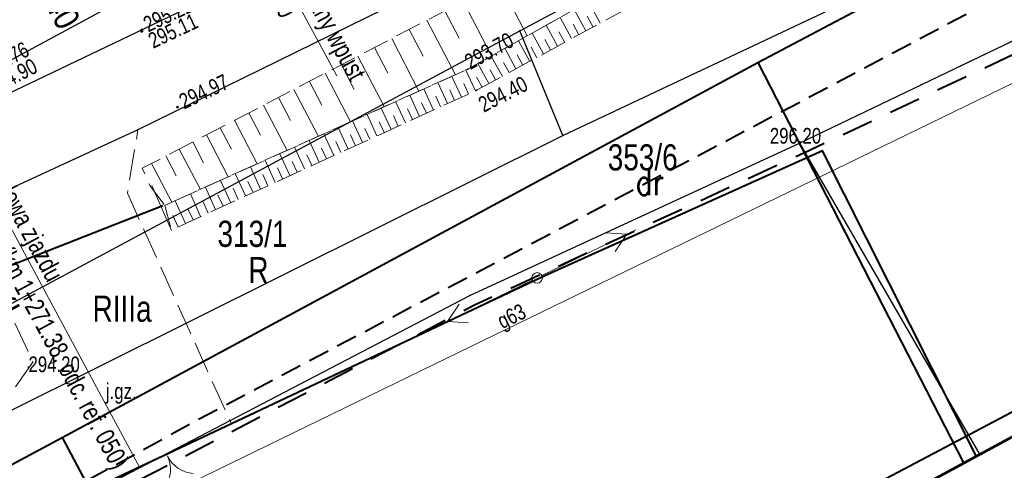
# Model space of a CAD drawing. Header units: metres. Extents: x 7437397 to 7437781, y 5556608 to 5556944.
# Tile 44 of 58: x 7437642 to 7437690, y 5556721 to 5556742. Entities that reach past the tile are written whole.
import ezdxf

# ---------------------------------------------------------------- set-up
doc = ezdxf.new("R2010")
doc.units = ezdxf.units.M
doc.header["$MEASUREMENT"] = 0
for name, pattern in [('BUBZ01-500', [1.75, 1.25, -0.5]), ('EGBO02-500', [2.5, 1.5, -1]), ('EGBU01-500', [1, 0.5, -0.5]), ('KTCR02-500', [1.5, 1, -0.5]), ('KTJZ01-500', [2, 1.5, -0.5])]:
    doc.linetypes.add(name, pattern=pattern)
doc.layers.get('0').update_dxf_attribs({"color": 250, "lineweight": 5})
for name, color, linetype, lineweight in [('203-Punkt załamania granicy działki nie stabilizowany', 7, 'Continuous', 5), ('510-Podpora jednosłupowa symb.-STPOW', 7, 'Continuous', 5), ('905-Brama w ogrodzeniu', 7, 'Continuous', 5), ('_PROJ_WYMIARY', 7, 'Continuous', 9), ('BUBZ01', 250, 'Continuous', 5), ('BUIB02_01', 250, 'Continuous', 5), ('BUIB05_01', 250, 'Continuous', 5), ('D_kilometraz', 7, 'Continuous', 13), ('D_opis trasy', 7, 'Continuous', 13), ('D_opisy', 7, 'Continuous', 13), ('EGBD03', 250, 'Continuous', 5), ('EGBK02', 250, 'Continuous', 5), ('EGBO02', 250, 'Continuous', 5), ('EGBP04_03', 250, 'Continuous', 5), ('EGBU01', 250, 'Continuous', 5), ('KTJZ01', 250, 'Continuous', 5), ('KTKR01', 250, 'Continuous', 5), ('KTOK02', 250, 'Continuous', 5), ('KTOK05_01', 250, 'Continuous', 5), ('MPZP', 250, 'Continuous', 5), ('punkt wysokościowy sztuczny', 7, 'Continuous', 5), ('RTPW01', 250, 'Continuous', 5), ('RTPW02', 250, 'Continuous', 5), ('rzedne dla projektanta', 250, 'Continuous', 5), ('SUPE04', 250, 'Continuous', 5), ('SUPG_01', 250, 'Continuous', 5), ('SUSM04_01_E', 250, 'Continuous', 5), ('Warstwa 1', 250, 'Continuous', 5)]:
    doc.layers.add(name, color=color, linetype=linetype, lineweight=lineweight)
doc.styles.add('ROMANS', font='arial.ttf', dxfattribs={"width": 0.8})
doc.styles.get("Standard").update_dxf_attribs({"font": 'txt.shx', "width": 0.75})
doc.styles.add('Style-Arial Narrow', font='ARIALN.TTF')
doc.linetypes.add('KTOK05_01-500', pattern='A,3.75,[13,dgnlstyle-rozp_2015.shx,S=0.002778,R=0,X=0,Y=0],3.75', length=7.5)
doc.dimstyles.new('1-500', dxfattribs={"dimscale": 10, "dimtxt": 0.1, "dimasz": 0.07, "dimexe": 0, "dimexo": 0, "dimgap": 0.05, "dimtad": 1, "dimdec": 1, "dimrnd": 0.08, "dimzin": 0, "dimtxsty": 'ROMANS', "dimblk": 'ARCHTICK', "dimcen": 0.02, "dimdle": 0.1, "dimclrt": 256, "dimadec": 0, "dimazin": 0, "dimtfac": 0.666667, "dimtdec": 1, "dimtofl": 0, "dimtmove": 1, "dimatfit": 2, "dimfxl": 0, "dimtolj": 1, "dimtzin": 0, "dimarcsym": 0})

# ---------------------------------------------------------------- blocks, each defined once
blk = doc.blocks.new('203')
at = {"layer": '203-Punkt załamania granicy działki nie stabilizowany', "linetype": 'Continuous', "lineweight": 13}
h = blk.add_hatch(color=96, dxfattribs=at)
edge = h.paths.add_edge_path()
edge.add_arc((0, 0), 0.45, 0, 360)
blk = doc.blocks.new('PW02')
at = {"layer": 'punkt wysokościowy sztuczny', "linetype": 'Continuous', "lineweight": 13}
h = blk.add_hatch(color=0, dxfattribs=at)
edge = h.paths.add_edge_path()
edge.add_arc((0, 0), 0.45, 0, 360)
blk = doc.blocks.new('510')
at = {"layer": '510-Podpora jednosłupowa symb.-STPOW', "color": 0, "linetype": 'Continuous', "lineweight": 13}
blk.add_circle((0, 0), 2.5, dxfattribs=at)
blk = doc.blocks.new('905')
at = {"layer": '905-Brama w ogrodzeniu', "color": 0, "linetype": 'Continuous', "lineweight": 13}
for centre, start, end in [((-15, 0), 0, 60), ((15, 0), 120, 180)]:
    blk.add_arc(centre, 15, start, end, dxfattribs=at)
blk = doc.blocks.new('SUPE04')
at = {"layer": 'SUPE04', "color": 1, "linetype": 'Continuous', "lineweight": 13}
blk.add_line((5.25, 0), (0.25, 0), dxfattribs=at)
at = {"layer": 'SUPE04', "color": 1, "linetype": 'Continuous', "lineweight": 13, "flags": 128}
blk.add_lwpolyline([(3.9, 0.5), (4.766, 0), (3.9, -0.5)], dxfattribs=at)
blk = doc.blocks.new('_ArchTick')
at = {"color": 0, "linetype": 'ByBlock', "const_width": 0.15}
blk.add_lwpolyline([(-0.5, -0.5), (0.5, 0.5)], dxfattribs=at)
blk = doc.blocks.new('*D82')
at = {"layer": '_PROJ_WYMIARY', "color": 0, "lineweight": -2, "transparency": 16777216}
for p, q in [((7437593.141, 5556750.962), (7437665.546, 5556790.968)), ((7437678.448, 5556765.55), (7437664.671, 5556790.484)), ((7437607.793, 5556726.511), (7437594.016, 5556751.446))]:
    blk.add_line(p, q, dxfattribs=at)
at = {"layer": 'Defpoints', "color": 0}
for p in [(7437664.671, 5556790.484), (7437678.448, 5556765.55), (7437607.793, 5556726.511)]:
    blk.add_point(p, dxfattribs=at)
at = {"layer": '_PROJ_WYMIARY', "color": 0, "lineweight": -2, "transparency": 16777216, "xscale": 0.7000000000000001, "yscale": 0.7000000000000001, "zscale": 0.7000000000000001}
for p, rotation in [((7437664.671, 5556790.484), 28.92180774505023), ((7437594.016, 5556751.446), 208.9218077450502)]:
    blk.add_blockref('_ArchTick', p, dxfattribs=dict(at, rotation=rotation))
at = {"layer": '_PROJ_WYMIARY', "transparency": 16777216, "insert": (7437628.811, 5556771.928), "char_height": 1, "attachment_point": 5, "rotation": 28.9218, "style": 'ROMANS', "bg_fill": 3, "box_fill_scale": 1.25, "bg_fill_color": 256, "bg_fill_true_color": 13158600, "bg_fill_transparency": 0}
blk.add_mtext('\\A1;80,7', dxfattribs=at)
blk = doc.blocks.new('*D87')
at = {"layer": '_PROJ_WYMIARY', "color": 0, "lineweight": -2, "transparency": 16777216}
for p, q in [((7437611.427, 5556762.122), (7437637.8, 5556774.159)), ((7437647.728, 5556750), (7437636.891, 5556773.744)), ((7437623.956, 5556737.08), (7437612.337, 5556762.537))]:
    blk.add_line(p, q, dxfattribs=at)
at = {"layer": 'Defpoints', "color": 0}
for p in [(7437636.891, 5556773.744), (7437647.728, 5556750), (7437623.956, 5556737.08)]:
    blk.add_point(p, dxfattribs=at)
at = {"layer": '_PROJ_WYMIARY', "color": 0, "lineweight": -2, "transparency": 16777216, "xscale": 0.7000000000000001, "yscale": 0.7000000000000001, "zscale": 0.7000000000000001}
for p, rotation in [((7437636.891, 5556773.744), 24.53300016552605), ((7437612.337, 5556762.537), 204.533000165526)]:
    blk.add_blockref('_ArchTick', p, dxfattribs=dict(at, rotation=rotation))
at = {"layer": '_PROJ_WYMIARY', "transparency": 16777216, "insert": (7437624.157, 5556769.142), "char_height": 1, "attachment_point": 5, "rotation": 24.533, "style": 'ROMANS', "bg_fill": 3, "box_fill_scale": 1.25, "bg_fill_color": 256, "bg_fill_true_color": 13158600, "bg_fill_transparency": 0}
blk.add_mtext('\\A1;27,0', dxfattribs=at)

msp = doc.modelspace()

# ---------------------------------------------------------------- linework, layer by layer
at = {"layer": 'BUBZ01', "color": 7, "linetype": 'BUBZ01-500', "lineweight": 13, "flags": 128}
for points in [[(7437683.59, 5556751.04), (7437663.9, 5556740), (7437649.42, 5556733.49), (7437648.7, 5556734.44), (7437648.34, 5556735.26), (7437670.51, 5556746.8), (7437685.28, 5556754.57), (7437683.59, 5556751.04)], [(7437649.42, 5556733.49), (7437663.9, 5556740), (7437683.59, 5556751.04), (7437684.27, 5556749.84), (7437664.32, 5556738.99), (7437649.73, 5556732.31), (7437649.42, 5556733.49)]]:
    msp.add_lwpolyline(points, close=True, dxfattribs=at)
at = {"layer": 'BUBZ01', "color": 7, "linetype": 'Continuous', "lineweight": 13, "flags": 128}
for points in [[(7437665.42, 5556744.15), (7437666.75, 5556741.6)], [(7437663.69, 5556743.25), (7437665.04, 5556740.64)], [(7437670.24, 5556742.21), (7437669.68, 5556743.24)], [(7437662.81, 5556742.79), (7437663.5, 5556741.48)], [(7437669.55, 5556741.84), (7437669, 5556742.86)], [(7437661.95, 5556742.34), (7437663.31, 5556739.73)], [(7437668.87, 5556741.47), (7437668.32, 5556742.48)], [(7437669.9, 5556742.02), (7437669.62, 5556742.54)], [(7437661.1, 5556741.9), (7437661.77, 5556740.62)], [(7437668.2, 5556741.1), (7437667.65, 5556742.1)], [(7437668.54, 5556741.28), (7437668.26, 5556741.79)], [(7437669.21, 5556741.65), (7437668.94, 5556742.16)], [(7437660.27, 5556741.47), (7437661.57, 5556738.95)], [(7437666.87, 5556740.37), (7437666.33, 5556741.36)], [(7437667.53, 5556740.74), (7437666.99, 5556741.73)], [(7437667.86, 5556740.92), (7437667.59, 5556741.42)], [(7437659.45, 5556741.04), (7437660.09, 5556739.81)], [(7437666.21, 5556740.02), (7437665.68, 5556741)], [(7437667.2, 5556740.55), (7437666.93, 5556741.05)], [(7437658.65, 5556740.63), (7437659.91, 5556738.21)], [(7437665.56, 5556739.66), (7437665.03, 5556740.63)], [(7437665.88, 5556739.84), (7437665.62, 5556740.33)], [(7437666.54, 5556740.2), (7437666.27, 5556740.69)], [(7437657.86, 5556740.22), (7437658.48, 5556739.03)], [(7437664.27, 5556738.97), (7437663.81, 5556739.96)], [(7437664.91, 5556739.31), (7437664.39, 5556740.27)], [(7437665.23, 5556739.49), (7437664.97, 5556739.97)], [(7437656.33, 5556739.42), (7437656.93, 5556738.28)], [(7437657.09, 5556739.81), (7437658.3, 5556737.48)], [(7437663.6, 5556738.66), (7437663.15, 5556739.66)], [(7437664.59, 5556739.14), (7437664.33, 5556739.62)], [(7437655.59, 5556739.03), (7437656.76, 5556736.79)], [(7437662.27, 5556738.05), (7437661.81, 5556739.06)], [(7437662.94, 5556738.36), (7437662.48, 5556739.36)], [(7437663.27, 5556738.51), (7437663.04, 5556739.01)], [(7437663.94, 5556738.81), (7437663.71, 5556739.31)], [(7437654.86, 5556738.65), (7437655.43, 5556737.55)], [(7437660.92, 5556737.43), (7437660.45, 5556738.45)], [(7437661.6, 5556737.74), (7437661.13, 5556738.76)], [(7437662.6, 5556738.2), (7437662.37, 5556738.71)], [(7437654.14, 5556738.28), (7437655.27, 5556736.12)], [(7437660.24, 5556737.12), (7437659.77, 5556738.14)], [(7437661.26, 5556737.59), (7437661.03, 5556738.1)], [(7437661.93, 5556737.9), (7437661.7, 5556738.4)], [(7437652.75, 5556737.56), (7437653.83, 5556735.47)], [(7437653.44, 5556737.91), (7437653.99, 5556736.85)], [(7437658.87, 5556736.5), (7437658.4, 5556737.53)], [(7437659.56, 5556736.81), (7437659.09, 5556737.84)], [(7437660.58, 5556737.28), (7437660.35, 5556737.79)], [(7437652.07, 5556737.2), (7437652.6, 5556736.18)], [(7437658.19, 5556736.18), (7437657.71, 5556737.22)], [(7437659.22, 5556736.65), (7437658.98, 5556737.17)], [(7437659.9, 5556736.97), (7437659.67, 5556737.48)], [(7437651.41, 5556736.86), (7437652.45, 5556734.85)], [(7437656.8, 5556735.55), (7437656.32, 5556736.59)], [(7437657.5, 5556735.87), (7437657.02, 5556736.91)], [(7437658.53, 5556736.34), (7437658.29, 5556736.86)], [(7437650.11, 5556736.18), (7437651.12, 5556734.25)], [(7437650.76, 5556736.52), (7437651.27, 5556735.53)], [(7437656.1, 5556735.23), (7437655.62, 5556736.28)], [(7437657.15, 5556735.71), (7437656.91, 5556736.23)], [(7437657.84, 5556736.02), (7437657.6, 5556736.54)], [(7437649.47, 5556735.85), (7437649.96, 5556734.9)], [(7437654.7, 5556734.59), (7437654.21, 5556735.65)], [(7437655.4, 5556734.91), (7437654.92, 5556735.96)], [(7437656.45, 5556735.39), (7437656.21, 5556735.91)], [(7437648.78, 5556735.49), (7437649.75, 5556733.64)], [(7437653.99, 5556734.26), (7437653.51, 5556735.33)], [(7437655.05, 5556734.75), (7437654.81, 5556735.28)], [(7437655.75, 5556735.07), (7437655.51, 5556735.59)], [(7437652.57, 5556733.61), (7437652.08, 5556734.68)], [(7437653.28, 5556733.94), (7437652.79, 5556735.01)], [(7437654.35, 5556734.42), (7437654.1, 5556734.96)], [(7437651.85, 5556733.28), (7437651.36, 5556734.36)], [(7437652.93, 5556733.77), (7437652.68, 5556734.31)], [(7437653.64, 5556734.1), (7437653.39, 5556734.63)], [(7437651.13, 5556732.95), (7437650.64, 5556734.04)], [(7437652.21, 5556733.45), (7437651.96, 5556733.98)], [(7437650.41, 5556732.62), (7437649.91, 5556733.71)], [(7437650.77, 5556732.79), (7437650.52, 5556733.33)], [(7437651.49, 5556733.12), (7437651.25, 5556733.66)], [(7437650.05, 5556732.45), (7437649.8, 5556733)]]:
    msp.add_lwpolyline(points, dxfattribs=at)
at = {"layer": 'BUIB02_01', "color": 212, "linetype": 'Continuous', "lineweight": 40}
msp.add_line((7437677.78, 5556740.325), (7437751.665, 5556779.421), dxfattribs=at)
at = {"layer": 'BUIB02_01', "color": 7, "linetype": 'Continuous', "lineweight": 13}
msp.add_line((7437648.79, 5556734.44), (7437649.74, 5556732.28), dxfattribs=at)
at = {"layer": 'BUIB02_01', "color": 212, "linetype": 'Continuous', "lineweight": 40, "flags": 128}
for points in [[(7437644.506, 5556722.382), (7437677.78, 5556740.325), (7437687.61, 5556721.166)], [(7437578.709, 5556689.08), (7437609.016, 5556704.209), (7437638.73, 5556719.29), (7437644.506, 5556722.382), (7437654.627, 5556703.284)]]:
    msp.add_lwpolyline(points, dxfattribs=at)
at = {"layer": 'BUIB05_01', "color": 7, "linetype": 'Continuous', "lineweight": 40, "flags": 128}
msp.add_lwpolyline([(7437640.96, 5556730.2), (7437649.32, 5556733.48)], dxfattribs=at)
at = {"layer": 'D_opisy'}
for p, q in [((7437651.877, 5556750.389), (7437657.64, 5556739.688)), ((7437636.758, 5556742.247), (7437648.232, 5556720.94))]:
    msp.add_line(p, q, dxfattribs=at)
at = {"layer": 'EGBD03', "color": 114, "linetype": 'Continuous', "lineweight": 30, "true_color": 0x00b140}
msp.add_line((7437679.77, 5556736.46), (7437688.373, 5556721.587), dxfattribs=at)
at = {"layer": 'EGBD03', "color": 114, "linetype": 'Continuous', "lineweight": 30, "true_color": 0x00b140, "flags": 128}
for points in [[(7437666.4, 5556741.84), (7437693.3, 5556756.17)], [(7437668.45, 5556736.83), (7437696.39, 5556750.01)], [(7437679.77, 5556736.46), (7437695.02, 5556743.8)], [(7437639.43, 5556727.37), (7437666.4, 5556741.84)], [(7437668.45, 5556736.83), (7437666.4, 5556741.84)], [(7437641.84, 5556723.56), (7437668.45, 5556736.83)], [(7437664.01, 5556729.18), (7437679.77, 5556736.46)], [(7437646.68, 5556720.13), (7437664.01, 5556729.18)]]:
    msp.add_lwpolyline(points, dxfattribs=at)
at = {"layer": 'EGBO02', "color": 96, "linetype": 'EGBO02-500', "lineweight": 40, "flags": 128}
msp.add_lwpolyline([(7437509.408, 5556641.775), (7437527.366, 5556653.573), (7437535.53, 5556659.046), (7437540.808, 5556662.655), (7437546.047, 5556666.094), (7437546.417, 5556666.344), (7437547.687, 5556667.174), (7437556.491, 5556673.156), (7437559.221, 5556675.006), (7437566.622, 5556680.047), (7437572.551, 5556684.096), (7437578.927, 5556688.403), (7437581.512, 5556689.607), (7437586.468, 5556691.935), (7437596.734, 5556696.524), (7437608.998, 5556702.025), (7437613.531, 5556704.147), (7437646.901, 5556719.682), (7437664.231, 5556728.731), (7437679.981, 5556736.007), (7437721.816, 5556755.672), (7437743.341, 5556772.789), (7437751.664, 5556779.423)], dxfattribs=at)
at = {"layer": 'EGBU01', "color": 96, "linetype": 'EGBU01-500', "lineweight": 13, "flags": 128}
for points in [[(7437679.77, 5556736.46), (7437695.02, 5556743.8)], [(7437695.02, 5556743.8), (7437679.77, 5556736.46)], [(7437664.01, 5556729.18), (7437679.77, 5556736.46)], [(7437679.77, 5556736.46), (7437664.01, 5556729.18)], [(7437646.68, 5556720.13), (7437664.01, 5556729.18)], [(7437664.01, 5556729.18), (7437646.68, 5556720.13)]]:
    msp.add_lwpolyline(points, dxfattribs=at)
at = {"layer": 'KTJZ01', "color": 7, "linetype": 'KTJZ01-500', "lineweight": 13, "flags": 128}
msp.add_lwpolyline([(7437487.24, 5556665.88), (7437500.01, 5556668.65), (7437509.93, 5556671.34), (7437514.81, 5556672.66), (7437528.54, 5556677.57), (7437546.18, 5556685.08), (7437562.31, 5556693.39), (7437575.78, 5556700.17), (7437584.6, 5556705.2), (7437599.33, 5556712.79), (7437607.41, 5556717.03), (7437624.22, 5556725.75), (7437636.91, 5556731.79), (7437639.91, 5556733.3), (7437648.13, 5556737.1), (7437664.08, 5556744.94), (7437674.41, 5556750.47), (7437695.47, 5556762.01), (7437726.23, 5556778.98), (7437745.592, 5556790.579), (7437740.524, 5556799.89), (7437726.071, 5556794.065), (7437721.424, 5556793.261), (7437718.653, 5556793.684), (7437716.454, 5556794.853), (7437714.78, 5556796.65), (7437713.44, 5556798.18), (7437704.05, 5556814.76), (7437696.46, 5556806.77), (7437698.53, 5556806.84), (7437700.74, 5556806.26), (7437702.79, 5556804.94), (7437704.06, 5556803.16), (7437709.44, 5556793.77), (7437711.44, 5556790.12), (7437712.13, 5556787.63), (7437712.21, 5556785.35), (7437711.59, 5556783.66), (7437709.87, 5556781.76), (7437701.28, 5556777.09), (7437699.42, 5556776.48), (7437697.78, 5556776.19), (7437695.76, 5556776.41), (7437693.65, 5556777.51), (7437692.09, 5556778.89), (7437690.49, 5556781.22), (7437685.25, 5556778.28), (7437686.1, 5556775.03), (7437686.085, 5556773.72), (7437685.81, 5556772.51), (7437685.3, 5556771.32), (7437684.475, 5556769.98), (7437683.43, 5556768.68), (7437682.12, 5556767.23), (7437680.52, 5556765.9), (7437679.609, 5556765.424), (7437667.4, 5556758.73), (7437656.58, 5556752.94), (7437646.03, 5556747.24), (7437635.04, 5556741.31), (7437625.46, 5556735.97), (7437617.31, 5556731.03), (7437610.73, 5556727.32), (7437599.83, 5556721.28), (7437592.56, 5556717.41), (7437581.48, 5556711.39), (7437572.19, 5556706.38), (7437570.63, 5556705.57), (7437559.43, 5556699.57), (7437555.27, 5556697.37), (7437547.58, 5556693.6), (7437542.1, 5556690.99), (7437536.78, 5556688.64), (7437527.13, 5556684.56), (7437524.75, 5556685.69), (7437522.99, 5556687.15), (7437521.44, 5556689.45), (7437520.46, 5556691.39), (7437515.43, 5556689.51), (7437516.09, 5556686.202), (7437515.98, 5556684.5), (7437514.73, 5556681.38), (7437513.55, 5556680.28), (7437512.1, 5556679.32), (7437507.87, 5556678.13), (7437498.81, 5556675.82), (7437492.9, 5556674.29)], dxfattribs=at)
msp.add_lwpolyline([(7437639.91, 5556733.3), (7437648.13, 5556737.1), (7437647.63, 5556734.07), (7437652.6, 5556723.04), (7437646.61, 5556720.21), (7437619.73, 5556707.68), (7437613.29, 5556704.65), (7437611.72, 5556705.29), (7437608.45, 5556703.74), (7437604.8, 5556710.12), (7437602.44, 5556712.14), (7437599.33, 5556712.79), (7437607.41, 5556717.03), (7437608.14, 5556715.01), (7437609.09, 5556713.14), (7437610.29, 5556711.49), (7437612.71, 5556710.2), (7437615.11, 5556710.61), (7437627.71, 5556716.39), (7437641.39, 5556723.55), (7437643.11, 5556725.99), (7437640.63, 5556731.4), (7437639.91, 5556733.3)], close=True, dxfattribs=at)
at = {"layer": 'KTKR01', "color": 7, "linetype": 'Continuous', "lineweight": 30, "flags": 128}
msp.add_lwpolyline([(7437745.592, 5556790.579), (7437726.23, 5556778.98), (7437695.47, 5556762.01), (7437674.41, 5556750.47), (7437664.08, 5556744.94), (7437648.13, 5556737.1), (7437639.91, 5556733.3), (7437636.91, 5556731.79), (7437624.22, 5556725.75)], dxfattribs=at)
msp.add_lwpolyline([(7437640.51, 5556739.6), (7437640.16, 5556738.69), (7437641.17, 5556738.48), (7437648.82, 5556742.13), (7437653.16, 5556744.23), (7437657.63, 5556746.81), (7437662, 5556749.63), (7437662.19, 5556750.54), (7437661.26, 5556750.83), (7437640.51, 5556739.6)], close=True, dxfattribs=at)
at = {"layer": 'KTOK05_01', "color": 7, "linetype": 'KTOK05_01-500', "lineweight": 40, "flags": 128}
msp.add_lwpolyline([(7437688.214, 5556721.501), (7437680.86, 5556736.1), (7437667.59, 5556730.12), (7437652.6, 5556723.04), (7437646.61, 5556720.21)], dxfattribs=at)
at = {"layer": 'MPZP', "color": 212, "linetype": 'KTCR02-500', "lineweight": 40, "flags": 128}
msp.add_lwpolyline([(7437480.406, 5556653.046), (7437497.678, 5556655.366), (7437530.257, 5556663.123), (7437555.691, 5556673.002), (7437601.685, 5556696.111), (7437651.01, 5556723.248), (7437712.92, 5556755.928), (7437752.943, 5556777.073)], dxfattribs=at)
at = {"layer": 'MPZP', "color": 212, "linetype": 'KTOK05_01-500', "lineweight": 40, "flags": 128}
msp.add_lwpolyline([(7437495.183, 5556636.991), (7437534.91, 5556646.91), (7437607.002, 5556679.825), (7437691.32, 5556724.349), (7437761.13, 5556762.033)], dxfattribs=at)
at = {"layer": 'rzedne dla projektanta', "color": 7, "linetype": 'Continuous', "lineweight": 40}
for centre in [(7437648.32, 5556741.88), (7437648.32, 5556741.81), (7437650.03, 5556738.19)]:
    msp.add_circle(centre, 0.0225, dxfattribs=at)
at = {"layer": 'SUPG_01', "color": 52, "linetype": 'Continuous', "lineweight": 13, "flags": 128}
msp.add_lwpolyline([(7437619.69, 5556696.07), (7437615.88, 5556703.29), (7437662.91, 5556726.18), (7437714.76, 5556751.4), (7437750.66, 5556770.86), (7437751.48, 5556771.35)], dxfattribs=at)
at = {"layer": 'Warstwa 1', "color": 207, "linetype": 'Continuous', "lineweight": 53, "true_color": 0x6e1e6e, "flags": 128}
msp.add_lwpolyline([(7437466.384, 5556694.725), (7437479.253, 5556654.299), (7437507.556, 5556623.548), (7437507.556, 5556623.548), (7437761.553, 5556761.255), (7437724.258, 5556829.774), (7437466.384, 5556694.725)], close=True, dxfattribs=at)

# ---------------------------------------------------------------- block references
at = {"layer": 'EGBP04_03', "color": 96, "linetype": 'Continuous', "lineweight": 13, "xscale": 0.1, "yscale": 0.1, "zscale": 0.1}
for p in [(7437666.4, 5556741.84), (7437668.45, 5556736.83), (7437679.77, 5556736.46), (7437664.01, 5556729.18)]:
    msp.add_blockref('203', p, dxfattribs=at)
at = {"layer": 'KTOK02', "color": 7, "linetype": 'Continuous', "lineweight": 13, "xscale": 0.1, "yscale": 0.1, "zscale": 0.1, "rotation": 205.6979999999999}
msp.add_blockref('905', (7437649.54, 5556721.51), dxfattribs=at)
at = {"layer": 'RTPW02', "color": 7, "linetype": 'Continuous', "lineweight": 13, "xscale": 0.1, "yscale": 0.1, "zscale": 0.1}
for p in [(7437663.9, 5556740), (7437664.32, 5556738.99), (7437680.86, 5556736.1), (7437642.9, 5556725.75)]:
    msp.add_blockref('PW02', p, dxfattribs=at)
at = {"layer": 'SUPE04', "color": 1, "linetype": 'Continuous', "lineweight": 13}
for rotation in [25.96499997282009, 205.9580000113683]:
    msp.add_blockref('SUPE04', (7437667.22, 5556730.02), dxfattribs=dict(at, rotation=rotation))
at = {"layer": 'SUSM04_01_E', "color": 7, "linetype": 'Continuous', "lineweight": 13, "xscale": 0.1, "yscale": 0.1, "zscale": 0.1}
msp.add_blockref('510', (7437667.22, 5556730.02), dxfattribs=at)

# ---------------------------------------------------------------- texts
at = {"layer": 'D_kilometraz', "insert": (7437643.784, 5556744.127), "char_height": 1.2, "attachment_point": 4, "rotation": 298.304, "line_spacing_factor": 1.6, "style": 'Style-Arial Narrow'}
msp.add_mtext('+40', dxfattribs=at)
at = {"layer": 'D_opis trasy', "insert": (7437641.458, 5556727.515), "char_height": 1.2, "attachment_point": 6, "rotation": 298.304, "line_spacing_factor": 0.85, "style": 'Style-Arial Narrow'}
msp.add_mtext('KL\\Pkm 0+130.87', dxfattribs=at)
at = {"layer": 'D_opisy', "char_height": 0.9, "attachment_point": 1, "rotation": 298.304}
for s, insert in [('\\pt11;\\fArial|b0|i0|c238238|p39;Projektowany wpust\\Pkm 0+150', (7437655.109, 5556747.175)), ('\\pt11;\\fArial|b0|i0|c238238|p39;Przebudowa zjazdu\\Pkm 0+132.83 (km 1+271.38, odc. ref. 050)', (7437640.709, 5556737.418))]:
    msp.add_mtext(s, dxfattribs=dict(at, insert=insert))
at = {"layer": 'EGBD03', "color": 114, "linetype": 'Continuous', "lineweight": 30, "true_color": 0x00b140, "char_height": 1.25, "attachment_point": 7, "line_spacing_factor": 0.6}
for s, insert in [('\\FWORKING_1250;\\H1x;\\W0.8;353/6', (7437670.597, 5556735.142)), ('\\FWORKING_1250;\\H1x;\\W0.8;313/1', (7437651.937, 5556731.485))]:
    msp.add_mtext(s, dxfattribs=dict(at, insert=insert))
at = {"layer": 'EGBK02', "color": 96, "linetype": 'Continuous', "lineweight": 30, "insert": (7437645.964, 5556729.172), "char_height": 1.25, "attachment_point": 1, "line_spacing_factor": 0.6}
msp.add_mtext('\\FWORKING_1250;\\H1x;\\W0.8;RIIIa', dxfattribs=at)
at = {"layer": 'EGBU01', "color": 96, "linetype": 'Continuous', "lineweight": 30, "width": 0.8}
msp.add_text('dr', height=1.25, dxfattribs=at).set_placement((7437671.927, 5556733.974))
at = {"layer": 'EGBU01', "color": 96, "linetype": 'Continuous', "lineweight": 30, "insert": (7437653.413, 5556729.769), "char_height": 1.25, "attachment_point": 7, "line_spacing_factor": 0.6}
msp.add_mtext('\\FWORKING_1250;\\H1x;\\W0.8;R', dxfattribs=at)
at = {"layer": 'KTJZ01', "color": 7, "linetype": 'Continuous', "lineweight": 13, "insert": (7437646.6, 5556724), "char_height": 0.75, "attachment_point": 7, "line_spacing_factor": 0.6}
msp.add_mtext('\\FWORKING_1250;\\H1x;\\W0.8;j.gz.', dxfattribs=at)
at = {"layer": 'RTPW01', "color": 7, "linetype": 'Continuous', "lineweight": 13, "char_height": 0.75, "attachment_point": 7, "line_spacing_factor": 0.6}
for s, insert, rotation in [('\\FWORKING_1250;\\H1x;\\W0.8;293.70', (7437664.03, 5556739.951), 28.791), ('\\FWORKING_1250;\\H1x;\\W0.8;294.40', (7437664.674, 5556737.908), 27.147)]:
    msp.add_mtext(s, dxfattribs=dict(at, insert=insert, rotation=rotation))
for s, insert in [('\\FWORKING_1250;\\H1x;\\W0.8;296.20', (7437678.349, 5556736.43)), ('\\FWORKING_1250;\\H1x;\\W0.8;294.20', (7437642.9, 5556725.5))]:
    msp.add_mtext(s, dxfattribs=dict(at, insert=insert))
at = {"layer": 'rzedne dla projektanta', "color": 7, "linetype": 'Continuous', "lineweight": 0, "char_height": 0.75, "attachment_point": 7, "line_spacing_factor": 0.6}
for s, insert, rotation in [('\\FWORKING_1250;\\H1x;\\W0.8; 295.22', (7437648.427, 5556741.654), 25.2313), ('\\FWORKING_1250;\\H1x;\\W0.8; 295.11', (7437648.664, 5556740.871), 25.2313), ('\\FWORKING_1250;\\H1x;\\W0.8; 294.76', (7437640.635, 5556739.448), 27.2618), ('\\FWORKING_1250;\\H1x;\\W0.8; 294.90', (7437641.026, 5556738.651), 27.2618), ('\\FWORKING_1250;\\H1x;\\W0.8; 294.97', (7437650.137, 5556737.964), 25.2313)]:
    msp.add_mtext(s, dxfattribs=dict(at, insert=insert, rotation=rotation))
at = {"layer": 'SUPG_01', "color": 7, "linetype": 'Continuous', "lineweight": 13, "insert": (7437665.655, 5556727.358), "char_height": 0.75, "attachment_point": 7, "rotation": 25.876, "line_spacing_factor": 0.6}
msp.add_mtext('\\FWORKING_1250;\\H1x;\\W0.8;g63', dxfattribs=at)

# ---------------------------------------------------------------- next in the draw order: dimensions: what is measured, and where the dimension line sits
at = {"layer": '_PROJ_WYMIARY'}
dim = msp.add_aligned_dim(p1=(7437607.793, 5556726.511), p2=(7437678.448, 5556765.55), distance=28.487, dimstyle='1-500', dxfattribs=at)
dim.commit()
dim.dimension.update_dxf_attribs({"geometry": '*D82', "text_midpoint": (7437628.811, 5556771.928)})

# ---------------------------------------------------------------- next in the draw order: dimensions: what is measured, and where the dimension line sits
dim = msp.add_linear_dim(base=(7437636.891, 5556773.744), p1=(7437623.956, 5556737.08), p2=(7437647.728, 5556750), angle=204.533, dimstyle='1-500', dxfattribs=at)
dim.commit()
dim.dimension.update_dxf_attribs({"geometry": '*D87', "text_midpoint": (7437624.157, 5556769.142)})

doc.saveas('drawing.dxf')
